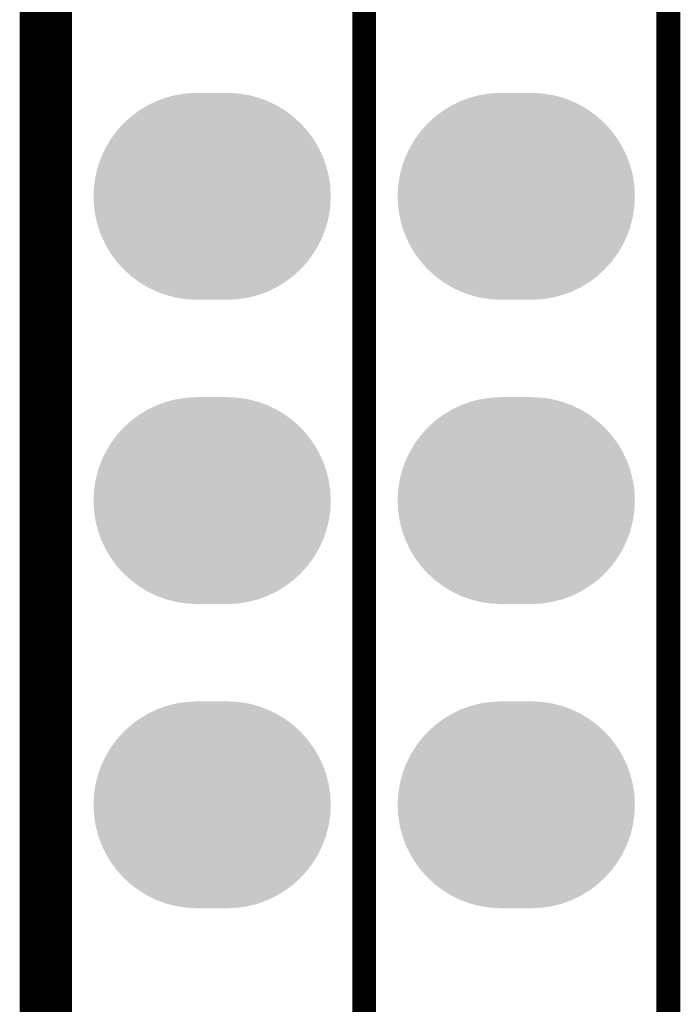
# Model space of a CAD drawing. Header units: inches. Extents: x -0.01 to 1.99, y -0.09 to 2.02.
# Tile 8 of 32: x -0.01 to 0.21, y 0.75 to 1.07. Entities that reach past the tile are written whole.
import ezdxf

# ---------------------------------------------------------------- set-up
doc = ezdxf.new("R2010")
doc.units = ezdxf.units.IN
doc.header["$MEASUREMENT"] = 0
for name, color, linetype in [('ART3', 76, 'Continuous'), ('ART5', 16, 'Continuous'), ('Bottom Layer', 5, 'Continuous'), ('Bottom Solder', 6, 'Continuous'), ('GND2', 156, 'Continuous'), ('GND4', 90, 'Continuous'), ('GND6', 130, 'Continuous'), ('Keep-Out Layer', 6, 'Continuous'), ('Multi-Layer', 9, 'Continuous'), ('Pad Holes', 156, 'Continuous'), ('PWR7', 216, 'Continuous'), ('Top Layer', 1, 'Continuous'), ('Top Overlay', 2, 'Continuous'), ('Top Solder', 216, 'Continuous')]:
    doc.layers.add(name, color=color, linetype=linetype)

# ---------------------------------------------------------------- blocks, each defined once
blk = doc.blocks.new('H______13X2_24')
at = {"layer": 'ART3'}
h = blk.add_hatch(color=76, dxfattribs=at)
edge = h.paths.add_edge_path()
edge.add_arc((-0.045, -0.1), 0.03, 270, 450)
edge.add_line((-0.045, -0.07), (-0.055, -0.07))
edge.add_arc((-0.055, -0.1), 0.03, 90, 270)
edge.add_line((-0.055, -0.13), (-0.045, -0.13))
h = blk.add_hatch(color=76, dxfattribs=at)
edge = h.paths.add_edge_path()
edge.add_arc((0.055, -0.1), 0.03, 270, 450)
edge.add_line((0.055, -0.07), (0.045, -0.07))
edge.add_arc((0.045, -0.1), 0.03, 90, 270)
edge.add_line((0.045, -0.13), (0.055, -0.13))
h = blk.add_hatch(color=76, dxfattribs=at)
edge = h.paths.add_edge_path()
edge.add_arc((-0.045, -0.2), 0.03, 270, 450)
edge.add_line((-0.045, -0.17), (-0.055, -0.17))
edge.add_arc((-0.055, -0.2), 0.03, 90, 270)
edge.add_line((-0.055, -0.23), (-0.045, -0.23))
h = blk.add_hatch(color=76, dxfattribs=at)
edge = h.paths.add_edge_path()
edge.add_arc((0.055, -0.2), 0.03, 270, 450)
edge.add_line((0.055, -0.17), (0.045, -0.17))
edge.add_arc((0.045, -0.2), 0.03, 90, 270)
edge.add_line((0.045, -0.23), (0.055, -0.23))
h = blk.add_hatch(color=76, dxfattribs=at)
edge = h.paths.add_edge_path()
edge.add_arc((-0.045, -0.3), 0.03, 270, 450)
edge.add_line((-0.045, -0.27), (-0.055, -0.27))
edge.add_arc((-0.055, -0.3), 0.03, 90, 270)
edge.add_line((-0.055, -0.33), (-0.045, -0.33))
h = blk.add_hatch(color=76, dxfattribs=at)
edge = h.paths.add_edge_path()
edge.add_arc((0.055, -0.3), 0.03, 270, 450)
edge.add_line((0.055, -0.27), (0.045, -0.27))
edge.add_arc((0.045, -0.3), 0.03, 90, 270)
edge.add_line((0.045, -0.33), (0.055, -0.33))
at = {"layer": 'ART5'}
h = blk.add_hatch(color=16, dxfattribs=at)
edge = h.paths.add_edge_path()
edge.add_arc((-0.045, -0.1), 0.03, 270, 450)
edge.add_line((-0.045, -0.07), (-0.055, -0.07))
edge.add_arc((-0.055, -0.1), 0.03, 90, 270)
edge.add_line((-0.055, -0.13), (-0.045, -0.13))
h = blk.add_hatch(color=16, dxfattribs=at)
edge = h.paths.add_edge_path()
edge.add_arc((0.055, -0.1), 0.03, 270, 450)
edge.add_line((0.055, -0.07), (0.045, -0.07))
edge.add_arc((0.045, -0.1), 0.03, 90, 270)
edge.add_line((0.045, -0.13), (0.055, -0.13))
h = blk.add_hatch(color=16, dxfattribs=at)
edge = h.paths.add_edge_path()
edge.add_arc((-0.045, -0.2), 0.03, 270, 450)
edge.add_line((-0.045, -0.17), (-0.055, -0.17))
edge.add_arc((-0.055, -0.2), 0.03, 90, 270)
edge.add_line((-0.055, -0.23), (-0.045, -0.23))
h = blk.add_hatch(color=16, dxfattribs=at)
edge = h.paths.add_edge_path()
edge.add_arc((0.055, -0.2), 0.03, 270, 450)
edge.add_line((0.055, -0.17), (0.045, -0.17))
edge.add_arc((0.045, -0.2), 0.03, 90, 270)
edge.add_line((0.045, -0.23), (0.055, -0.23))
h = blk.add_hatch(color=16, dxfattribs=at)
edge = h.paths.add_edge_path()
edge.add_arc((-0.045, -0.3), 0.03, 270, 450)
edge.add_line((-0.045, -0.27), (-0.055, -0.27))
edge.add_arc((-0.055, -0.3), 0.03, 90, 270)
edge.add_line((-0.055, -0.33), (-0.045, -0.33))
h = blk.add_hatch(color=16, dxfattribs=at)
edge = h.paths.add_edge_path()
edge.add_arc((0.055, -0.3), 0.03, 270, 450)
edge.add_line((0.055, -0.27), (0.045, -0.27))
edge.add_arc((0.045, -0.3), 0.03, 90, 270)
edge.add_line((0.045, -0.33), (0.055, -0.33))
at = {"layer": 'Bottom Layer'}
h = blk.add_hatch(color=5, dxfattribs=at)
edge = h.paths.add_edge_path()
edge.add_arc((-0.045, -0.1), 0.03, 270, 450)
edge.add_line((-0.045, -0.07), (-0.055, -0.07))
edge.add_arc((-0.055, -0.1), 0.03, 90, 270)
edge.add_line((-0.055, -0.13), (-0.045, -0.13))
h = blk.add_hatch(color=5, dxfattribs=at)
edge = h.paths.add_edge_path()
edge.add_arc((0.055, -0.1), 0.03, 270, 450)
edge.add_line((0.055, -0.07), (0.045, -0.07))
edge.add_arc((0.045, -0.1), 0.03, 90, 270)
edge.add_line((0.045, -0.13), (0.055, -0.13))
h = blk.add_hatch(color=5, dxfattribs=at)
edge = h.paths.add_edge_path()
edge.add_arc((-0.045, -0.2), 0.03, 270, 450)
edge.add_line((-0.045, -0.17), (-0.055, -0.17))
edge.add_arc((-0.055, -0.2), 0.03, 90, 270)
edge.add_line((-0.055, -0.23), (-0.045, -0.23))
h = blk.add_hatch(color=5, dxfattribs=at)
edge = h.paths.add_edge_path()
edge.add_arc((0.055, -0.2), 0.03, 270, 450)
edge.add_line((0.055, -0.17), (0.045, -0.17))
edge.add_arc((0.045, -0.2), 0.03, 90, 270)
edge.add_line((0.045, -0.23), (0.055, -0.23))
h = blk.add_hatch(color=5, dxfattribs=at)
edge = h.paths.add_edge_path()
edge.add_arc((-0.045, -0.3), 0.03, 270, 450)
edge.add_line((-0.045, -0.27), (-0.055, -0.27))
edge.add_arc((-0.055, -0.3), 0.03, 90, 270)
edge.add_line((-0.055, -0.33), (-0.045, -0.33))
h = blk.add_hatch(color=5, dxfattribs=at)
edge = h.paths.add_edge_path()
edge.add_arc((0.055, -0.3), 0.03, 270, 450)
edge.add_line((0.055, -0.27), (0.045, -0.27))
edge.add_arc((0.045, -0.3), 0.03, 90, 270)
edge.add_line((0.045, -0.33), (0.055, -0.33))
at = {"layer": 'Bottom Solder'}
h = blk.add_hatch(color=6, dxfattribs=at)
edge = h.paths.add_edge_path()
edge.add_arc((-0.045, -0.1), 0.034, 270, 450)
edge.add_line((-0.045, -0.066), (-0.055, -0.066))
edge.add_arc((-0.055, -0.1), 0.034, 90, 270)
edge.add_line((-0.055, -0.134), (-0.045, -0.134))
h = blk.add_hatch(color=6, dxfattribs=at)
edge = h.paths.add_edge_path()
edge.add_arc((0.055, -0.1), 0.034, 270, 450)
edge.add_line((0.055, -0.066), (0.045, -0.066))
edge.add_arc((0.045, -0.1), 0.034, 90, 270)
edge.add_line((0.045, -0.134), (0.055, -0.134))
h = blk.add_hatch(color=6, dxfattribs=at)
edge = h.paths.add_edge_path()
edge.add_arc((-0.045, -0.2), 0.034, 270, 450)
edge.add_line((-0.045, -0.166), (-0.055, -0.166))
edge.add_arc((-0.055, -0.2), 0.034, 90, 270)
edge.add_line((-0.055, -0.234), (-0.045, -0.234))
h = blk.add_hatch(color=6, dxfattribs=at)
edge = h.paths.add_edge_path()
edge.add_arc((0.055, -0.2), 0.034, 270, 450)
edge.add_line((0.055, -0.166), (0.045, -0.166))
edge.add_arc((0.045, -0.2), 0.034, 90, 270)
edge.add_line((0.045, -0.234), (0.055, -0.234))
h = blk.add_hatch(color=6, dxfattribs=at)
edge = h.paths.add_edge_path()
edge.add_arc((-0.045, -0.3), 0.034, 270, 450)
edge.add_line((-0.045, -0.266), (-0.055, -0.266))
edge.add_arc((-0.055, -0.3), 0.034, 90, 270)
edge.add_line((-0.055, -0.334), (-0.045, -0.334))
h = blk.add_hatch(color=6, dxfattribs=at)
edge = h.paths.add_edge_path()
edge.add_arc((0.055, -0.3), 0.034, 270, 450)
edge.add_line((0.055, -0.266), (0.045, -0.266))
edge.add_arc((0.045, -0.3), 0.034, 90, 270)
edge.add_line((0.045, -0.334), (0.055, -0.334))
at = {"layer": 'GND2'}
h = blk.add_hatch(color=156, dxfattribs=at)
edge = h.paths.add_edge_path()
edge.add_arc((-0.045, -0.1), 0.03, 270, 450)
edge.add_line((-0.045, -0.07), (-0.055, -0.07))
edge.add_arc((-0.055, -0.1), 0.03, 90, 270)
edge.add_line((-0.055, -0.13), (-0.045, -0.13))
h = blk.add_hatch(color=156, dxfattribs=at)
edge = h.paths.add_edge_path()
edge.add_arc((0.055, -0.1), 0.03, 270, 450)
edge.add_line((0.055, -0.07), (0.045, -0.07))
edge.add_arc((0.045, -0.1), 0.03, 90, 270)
edge.add_line((0.045, -0.13), (0.055, -0.13))
h = blk.add_hatch(color=156, dxfattribs=at)
edge = h.paths.add_edge_path()
edge.add_arc((-0.045, -0.2), 0.03, 270, 450)
edge.add_line((-0.045, -0.17), (-0.055, -0.17))
edge.add_arc((-0.055, -0.2), 0.03, 90, 270)
edge.add_line((-0.055, -0.23), (-0.045, -0.23))
h = blk.add_hatch(color=156, dxfattribs=at)
edge = h.paths.add_edge_path()
edge.add_arc((0.055, -0.2), 0.03, 270, 450)
edge.add_line((0.055, -0.17), (0.045, -0.17))
edge.add_arc((0.045, -0.2), 0.03, 90, 270)
edge.add_line((0.045, -0.23), (0.055, -0.23))
h = blk.add_hatch(color=156, dxfattribs=at)
edge = h.paths.add_edge_path()
edge.add_arc((-0.045, -0.3), 0.03, 270, 450)
edge.add_line((-0.045, -0.27), (-0.055, -0.27))
edge.add_arc((-0.055, -0.3), 0.03, 90, 270)
edge.add_line((-0.055, -0.33), (-0.045, -0.33))
h = blk.add_hatch(color=156, dxfattribs=at)
edge = h.paths.add_edge_path()
edge.add_arc((0.055, -0.3), 0.03, 270, 450)
edge.add_line((0.055, -0.27), (0.045, -0.27))
edge.add_arc((0.045, -0.3), 0.03, 90, 270)
edge.add_line((0.045, -0.33), (0.055, -0.33))
at = {"layer": 'GND4'}
h = blk.add_hatch(color=90, dxfattribs=at)
edge = h.paths.add_edge_path()
edge.add_arc((-0.045, -0.1), 0.03, 270, 450)
edge.add_line((-0.045, -0.07), (-0.055, -0.07))
edge.add_arc((-0.055, -0.1), 0.03, 90, 270)
edge.add_line((-0.055, -0.13), (-0.045, -0.13))
h = blk.add_hatch(color=90, dxfattribs=at)
edge = h.paths.add_edge_path()
edge.add_arc((0.055, -0.1), 0.03, 270, 450)
edge.add_line((0.055, -0.07), (0.045, -0.07))
edge.add_arc((0.045, -0.1), 0.03, 90, 270)
edge.add_line((0.045, -0.13), (0.055, -0.13))
h = blk.add_hatch(color=90, dxfattribs=at)
edge = h.paths.add_edge_path()
edge.add_arc((-0.045, -0.2), 0.03, 270, 450)
edge.add_line((-0.045, -0.17), (-0.055, -0.17))
edge.add_arc((-0.055, -0.2), 0.03, 90, 270)
edge.add_line((-0.055, -0.23), (-0.045, -0.23))
h = blk.add_hatch(color=90, dxfattribs=at)
edge = h.paths.add_edge_path()
edge.add_arc((0.055, -0.2), 0.03, 270, 450)
edge.add_line((0.055, -0.17), (0.045, -0.17))
edge.add_arc((0.045, -0.2), 0.03, 90, 270)
edge.add_line((0.045, -0.23), (0.055, -0.23))
h = blk.add_hatch(color=90, dxfattribs=at)
edge = h.paths.add_edge_path()
edge.add_arc((-0.045, -0.3), 0.03, 270, 450)
edge.add_line((-0.045, -0.27), (-0.055, -0.27))
edge.add_arc((-0.055, -0.3), 0.03, 90, 270)
edge.add_line((-0.055, -0.33), (-0.045, -0.33))
h = blk.add_hatch(color=90, dxfattribs=at)
edge = h.paths.add_edge_path()
edge.add_arc((0.055, -0.3), 0.03, 270, 450)
edge.add_line((0.055, -0.27), (0.045, -0.27))
edge.add_arc((0.045, -0.3), 0.03, 90, 270)
edge.add_line((0.045, -0.33), (0.055, -0.33))
at = {"layer": 'GND6'}
h = blk.add_hatch(color=130, dxfattribs=at)
edge = h.paths.add_edge_path()
edge.add_arc((-0.045, -0.1), 0.03, 270, 450)
edge.add_line((-0.045, -0.07), (-0.055, -0.07))
edge.add_arc((-0.055, -0.1), 0.03, 90, 270)
edge.add_line((-0.055, -0.13), (-0.045, -0.13))
h = blk.add_hatch(color=130, dxfattribs=at)
edge = h.paths.add_edge_path()
edge.add_arc((0.055, -0.1), 0.03, 270, 450)
edge.add_line((0.055, -0.07), (0.045, -0.07))
edge.add_arc((0.045, -0.1), 0.03, 90, 270)
edge.add_line((0.045, -0.13), (0.055, -0.13))
h = blk.add_hatch(color=130, dxfattribs=at)
edge = h.paths.add_edge_path()
edge.add_arc((-0.045, -0.2), 0.03, 270, 450)
edge.add_line((-0.045, -0.17), (-0.055, -0.17))
edge.add_arc((-0.055, -0.2), 0.03, 90, 270)
edge.add_line((-0.055, -0.23), (-0.045, -0.23))
h = blk.add_hatch(color=130, dxfattribs=at)
edge = h.paths.add_edge_path()
edge.add_arc((0.055, -0.2), 0.03, 270, 450)
edge.add_line((0.055, -0.17), (0.045, -0.17))
edge.add_arc((0.045, -0.2), 0.03, 90, 270)
edge.add_line((0.045, -0.23), (0.055, -0.23))
h = blk.add_hatch(color=130, dxfattribs=at)
edge = h.paths.add_edge_path()
edge.add_arc((-0.045, -0.3), 0.03, 270, 450)
edge.add_line((-0.045, -0.27), (-0.055, -0.27))
edge.add_arc((-0.055, -0.3), 0.03, 90, 270)
edge.add_line((-0.055, -0.33), (-0.045, -0.33))
h = blk.add_hatch(color=130, dxfattribs=at)
edge = h.paths.add_edge_path()
edge.add_arc((0.055, -0.3), 0.03, 270, 450)
edge.add_line((0.055, -0.27), (0.045, -0.27))
edge.add_arc((0.045, -0.3), 0.03, 90, 270)
edge.add_line((0.045, -0.33), (0.055, -0.33))
at = {"layer": 'Multi-Layer'}
h = blk.add_hatch(color=9, dxfattribs=at)
edge = h.paths.add_edge_path()
edge.add_arc((-0.045, -0.1), 0.03, 270, 450)
edge.add_line((-0.045, -0.07), (-0.055, -0.07))
edge.add_arc((-0.055, -0.1), 0.03, 90, 270)
edge.add_line((-0.055, -0.13), (-0.045, -0.13))
h = blk.add_hatch(color=9, dxfattribs=at)
edge = h.paths.add_edge_path()
edge.add_arc((0.055, -0.1), 0.03, 270, 450)
edge.add_line((0.055, -0.07), (0.045, -0.07))
edge.add_arc((0.045, -0.1), 0.03, 90, 270)
edge.add_line((0.045, -0.13), (0.055, -0.13))
at = {"layer": 'Pad Holes'}
h = blk.add_hatch(color=7, dxfattribs=at)
edge = h.paths.add_edge_path()
edge.add_arc((-0.05, -0.1), 0.0175, 0, 360)
h = blk.add_hatch(color=7, dxfattribs=at)
edge = h.paths.add_edge_path()
edge.add_arc((0.05, -0.1), 0.0175, 0, 360)
h = blk.add_hatch(color=7, dxfattribs=at)
edge = h.paths.add_edge_path()
edge.add_arc((-0.05, -0.2), 0.0175, 0, 360)
h = blk.add_hatch(color=7, dxfattribs=at)
edge = h.paths.add_edge_path()
edge.add_arc((0.05, -0.2), 0.0175, 0, 360)
h = blk.add_hatch(color=7, dxfattribs=at)
edge = h.paths.add_edge_path()
edge.add_arc((-0.05, -0.3), 0.0175, 0, 360)
h = blk.add_hatch(color=7, dxfattribs=at)
edge = h.paths.add_edge_path()
edge.add_arc((0.05, -0.3), 0.0175, 0, 360)
at = {"layer": 'PWR7'}
h = blk.add_hatch(color=216, dxfattribs=at)
edge = h.paths.add_edge_path()
edge.add_arc((-0.045, -0.1), 0.03, 270, 450)
edge.add_line((-0.045, -0.07), (-0.055, -0.07))
edge.add_arc((-0.055, -0.1), 0.03, 90, 270)
edge.add_line((-0.055, -0.13), (-0.045, -0.13))
h = blk.add_hatch(color=216, dxfattribs=at)
edge = h.paths.add_edge_path()
edge.add_arc((0.055, -0.1), 0.03, 270, 450)
edge.add_line((0.055, -0.07), (0.045, -0.07))
edge.add_arc((0.045, -0.1), 0.03, 90, 270)
edge.add_line((0.045, -0.13), (0.055, -0.13))
h = blk.add_hatch(color=216, dxfattribs=at)
edge = h.paths.add_edge_path()
edge.add_arc((-0.05, -0.2), 0.0175, 0, 360)
h = blk.add_hatch(color=216, dxfattribs=at)
edge = h.paths.add_edge_path()
edge.add_arc((0.05, -0.2), 0.0175, 0, 360)
h = blk.add_hatch(color=216, dxfattribs=at)
edge = h.paths.add_edge_path()
edge.add_arc((-0.05, -0.3), 0.0175, 0, 360)
h = blk.add_hatch(color=216, dxfattribs=at)
edge = h.paths.add_edge_path()
edge.add_arc((0.05, -0.3), 0.0175, 0, 360)
at = {"layer": 'Top Layer'}
h = blk.add_hatch(color=1, dxfattribs=at)
edge = h.paths.add_edge_path()
edge.add_arc((-0.045, -0.1), 0.03, 270, 450)
edge.add_line((-0.045, -0.07), (-0.055, -0.07))
edge.add_arc((-0.055, -0.1), 0.03, 90, 270)
edge.add_line((-0.055, -0.13), (-0.045, -0.13))
h = blk.add_hatch(color=1, dxfattribs=at)
edge = h.paths.add_edge_path()
edge.add_arc((0.055, -0.1), 0.03, 270, 450)
edge.add_line((0.055, -0.07), (0.045, -0.07))
edge.add_arc((0.045, -0.1), 0.03, 90, 270)
edge.add_line((0.045, -0.13), (0.055, -0.13))
h = blk.add_hatch(color=1, dxfattribs=at)
edge = h.paths.add_edge_path()
edge.add_arc((-0.045, -0.2), 0.03, 270, 450)
edge.add_line((-0.045, -0.17), (-0.055, -0.17))
edge.add_arc((-0.055, -0.2), 0.03, 90, 270)
edge.add_line((-0.055, -0.23), (-0.045, -0.23))
h = blk.add_hatch(color=1, dxfattribs=at)
edge = h.paths.add_edge_path()
edge.add_arc((0.055, -0.2), 0.03, 270, 450)
edge.add_line((0.055, -0.17), (0.045, -0.17))
edge.add_arc((0.045, -0.2), 0.03, 90, 270)
edge.add_line((0.045, -0.23), (0.055, -0.23))
h = blk.add_hatch(color=1, dxfattribs=at)
edge = h.paths.add_edge_path()
edge.add_arc((-0.045, -0.3), 0.03, 270, 450)
edge.add_line((-0.045, -0.27), (-0.055, -0.27))
edge.add_arc((-0.055, -0.3), 0.03, 90, 270)
edge.add_line((-0.055, -0.33), (-0.045, -0.33))
h = blk.add_hatch(color=1, dxfattribs=at)
edge = h.paths.add_edge_path()
edge.add_arc((0.055, -0.3), 0.03, 270, 450)
edge.add_line((0.055, -0.27), (0.045, -0.27))
edge.add_arc((0.045, -0.3), 0.03, 90, 270)
edge.add_line((0.045, -0.33), (0.055, -0.33))
at = {"layer": 'Top Solder'}
h = blk.add_hatch(color=216, dxfattribs=at)
edge = h.paths.add_edge_path()
edge.add_arc((-0.045, -0.1), 0.034, 270, 450)
edge.add_line((-0.045, -0.066), (-0.055, -0.066))
edge.add_arc((-0.055, -0.1), 0.034, 90, 270)
edge.add_line((-0.055, -0.134), (-0.045, -0.134))
h = blk.add_hatch(color=216, dxfattribs=at)
edge = h.paths.add_edge_path()
edge.add_arc((0.055, -0.1), 0.034, 270, 450)
edge.add_line((0.055, -0.066), (0.045, -0.066))
edge.add_arc((0.045, -0.1), 0.034, 90, 270)
edge.add_line((0.045, -0.134), (0.055, -0.134))
h = blk.add_hatch(color=216, dxfattribs=at)
edge = h.paths.add_edge_path()
edge.add_arc((-0.045, -0.2), 0.034, 270, 450)
edge.add_line((-0.045, -0.166), (-0.055, -0.166))
edge.add_arc((-0.055, -0.2), 0.034, 90, 270)
edge.add_line((-0.055, -0.234), (-0.045, -0.234))
h = blk.add_hatch(color=216, dxfattribs=at)
edge = h.paths.add_edge_path()
edge.add_arc((0.055, -0.2), 0.034, 270, 450)
edge.add_line((0.055, -0.166), (0.045, -0.166))
edge.add_arc((0.045, -0.2), 0.034, 90, 270)
edge.add_line((0.045, -0.234), (0.055, -0.234))
h = blk.add_hatch(color=216, dxfattribs=at)
edge = h.paths.add_edge_path()
edge.add_arc((-0.045, -0.3), 0.034, 270, 450)
edge.add_line((-0.045, -0.266), (-0.055, -0.266))
edge.add_arc((-0.055, -0.3), 0.034, 90, 270)
edge.add_line((-0.055, -0.334), (-0.045, -0.334))
h = blk.add_hatch(color=216, dxfattribs=at)
edge = h.paths.add_edge_path()
edge.add_arc((0.055, -0.3), 0.034, 270, 450)
edge.add_line((0.055, -0.266), (0.045, -0.266))
edge.add_arc((0.045, -0.3), 0.034, 90, 270)
edge.add_line((0.045, -0.334), (0.055, -0.334))
at = {"layer": 'Top Overlay', "const_width": 0.00787}
for points in [[(-0.1, -0.653), (-0.1, 0.66)], [(0, -0.654), (0, 0.66)], [(0.1, -0.654), (0.1, 0.66)]]:
    blk.add_lwpolyline(points, dxfattribs=at)

msp = doc.modelspace()

# ---------------------------------------------------------------- linework, layer by layer
at = {"layer": 'Keep-Out Layer', "const_width": 0.01}
msp.add_lwpolyline([(0, 0.07874), (0, 1.88976)], dxfattribs=at)

# ---------------------------------------------------------------- block references
msp.add_blockref('H______13X2_24', (0.10827, 1.11063))

doc.saveas('drawing.dxf')
